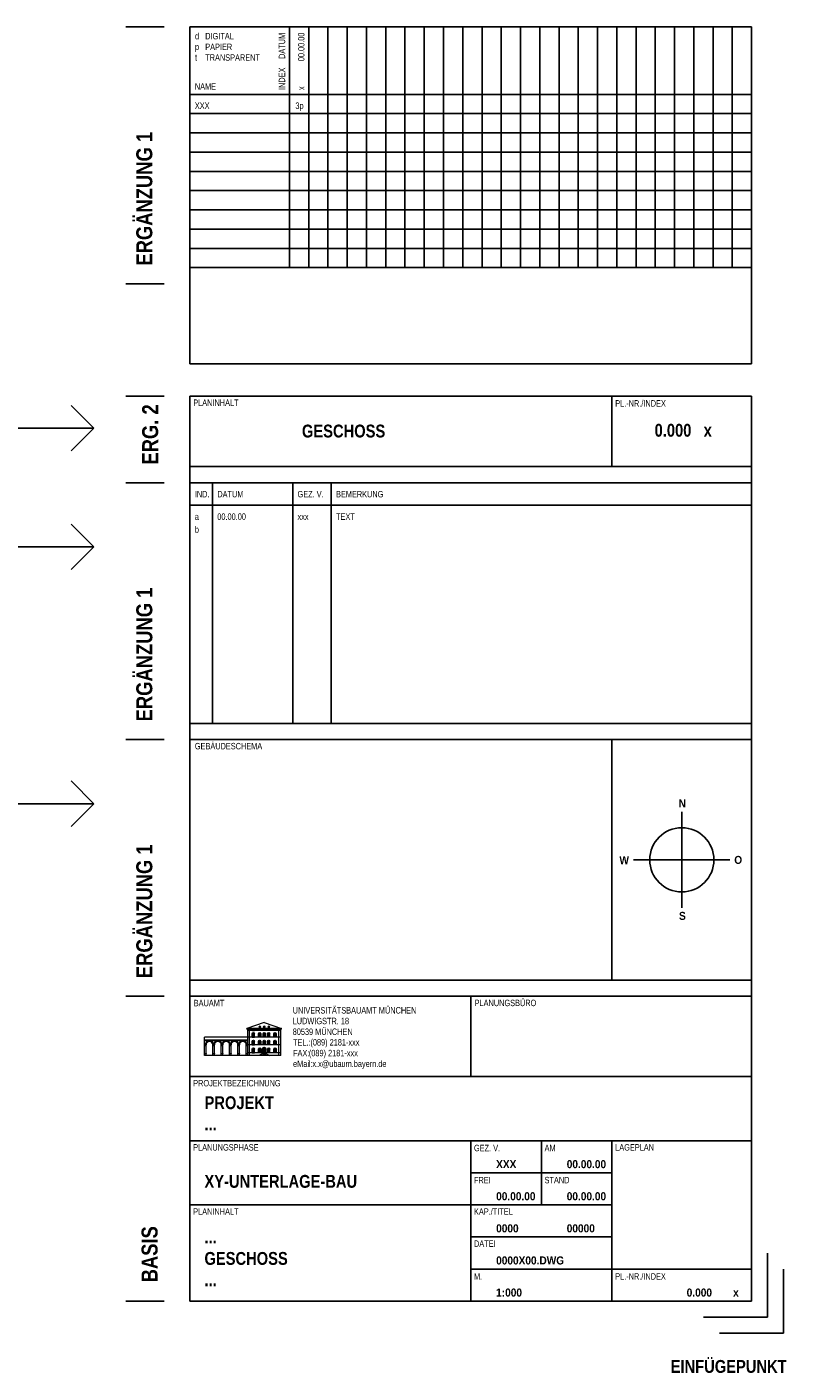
# Paper-space layout 'UBA-M Plankopf AFU-Bau' of a CAD drawing. Extents: x -92 to 1040, y -106 to 766.
# Tile 5 of 6: x 794 to 1035, y -106 to 314. Entities that reach past the tile are written whole.
import ezdxf

# ---------------------------------------------------------------- set-up
doc = ezdxf.new("R2010")
doc.units = 0
doc.header["$LTSCALE"] = 0.05
doc.layers.get('0').update_dxf_attribs({"color": 1})
doc.layers.add('Z_01_HILFSLINIE', color=9, linetype='Continuous', plot=False)
doc.layers.add('Z_06_PLANKOPF', color=183, linetype='Continuous', lineweight=25)
doc.layers.add('Z_08_PLANBESCHRIFT', color=183, linetype='Continuous')
doc.styles.add('Plankopf Inh groß', font='ARIALNB.TTF', dxfattribs={"height": 4})
doc.styles.add('Plankopf Inh klein', font='ARIALNB.TTF', dxfattribs={"width": 1.1, "height": 2.5})
doc.styles.add('Plankopf Überschriften', font='ARIALN.TTF', dxfattribs={"height": 2})

# ---------------------------------------------------------------- blocks, each defined once
blk = doc.blocks.new('Plankopf Basis')
h = blk.add_hatch(color=256)
edge = h.paths.add_edge_path()
edge.add_line((-165.62, 92.23), (-164.86, 92.23))
edge.add_line((-164.86, 92.23), (-164.86, 93.27))
edge.add_arc((-165.24, 93.27), 0.38, 0, 180)
edge.add_line((-165.62, 93.27), (-165.62, 92.23))
h = blk.add_hatch(color=256)
edge = h.paths.add_edge_path()
edge.add_line((-163.63, 92.23), (-162.87, 92.23))
edge.add_line((-162.87, 92.23), (-162.87, 93.27))
edge.add_arc((-163.25, 93.27), 0.38, 0, 180)
edge.add_line((-163.63, 93.27), (-163.63, 92.23))
h = blk.add_hatch(color=256)
edge = h.paths.add_edge_path()
edge.add_line((-162.23, 92.23), (-161.47, 92.23))
edge.add_line((-161.47, 92.23), (-161.47, 93.27))
edge.add_arc((-161.85, 93.27), 0.38, 0, 180)
edge.add_line((-162.23, 93.27), (-162.23, 92.23))
h = blk.add_hatch(color=256)
edge = h.paths.add_edge_path()
edge.add_line((-160.83, 92.23), (-160.07, 92.23))
edge.add_line((-160.07, 92.23), (-160.07, 93.27))
edge.add_arc((-160.45, 93.27), 0.38, 0, 180)
edge.add_line((-160.83, 93.27), (-160.83, 92.23))
h = blk.add_hatch(color=256)
edge = h.paths.add_edge_path()
edge.add_line((-158.85, 92.23), (-158.09, 92.23))
edge.add_line((-158.09, 92.23), (-158.09, 93.27))
edge.add_arc((-158.47, 93.27), 0.38, 0, 180)
edge.add_line((-158.85, 93.27), (-158.85, 92.23))
h = blk.add_hatch(color=256)
edge = h.paths.add_edge_path()
edge.add_line((-165.62, 89.82), (-164.86, 89.82))
edge.add_line((-164.86, 89.82), (-164.86, 90.86))
edge.add_arc((-165.24, 90.86), 0.38, 0, 180)
edge.add_line((-165.62, 90.86), (-165.62, 89.82))
h = blk.add_hatch(color=256)
edge = h.paths.add_edge_path()
edge.add_line((-165.62, 87.39), (-164.86, 87.39))
edge.add_line((-164.86, 87.39), (-164.86, 88.43))
edge.add_arc((-165.24, 88.43), 0.38, 0, 180)
edge.add_line((-165.62, 88.43), (-165.62, 87.39))
h = blk.add_hatch(color=256)
edge = h.paths.add_edge_path()
edge.add_line((-163.63, 89.82), (-162.87, 89.82))
edge.add_line((-162.87, 89.82), (-162.87, 90.86))
edge.add_arc((-163.25, 90.86), 0.38, 0, 180)
edge.add_line((-163.63, 90.86), (-163.63, 89.82))
h = blk.add_hatch(color=256)
edge = h.paths.add_edge_path()
edge.add_line((-163.63, 87.39), (-162.87, 87.39))
edge.add_line((-162.87, 87.39), (-162.87, 88.43))
edge.add_arc((-163.25, 88.43), 0.38, 0, 180)
edge.add_line((-163.63, 88.43), (-163.63, 87.39))
h = blk.add_hatch(color=256)
edge = h.paths.add_edge_path()
edge.add_line((-162.37, 87.09), (-161.33, 87.09))
edge.add_line((-161.33, 87.09), (-161.33, 88.55))
edge.add_arc((-161.85, 88.55), 0.52, 0, 180)
edge.add_line((-162.37, 88.55), (-162.37, 87.09))
h = blk.add_hatch(color=256)
edge = h.paths.add_edge_path()
edge.add_line((-162.23, 89.82), (-161.47, 89.82))
edge.add_line((-161.47, 89.82), (-161.47, 90.86))
edge.add_arc((-161.85, 90.86), 0.38, 0, 180)
edge.add_line((-162.23, 90.86), (-162.23, 89.82))
h = blk.add_hatch(color=256)
edge = h.paths.add_edge_path()
edge.add_line((-160.83, 89.82), (-160.07, 89.82))
edge.add_line((-160.07, 89.82), (-160.07, 90.86))
edge.add_arc((-160.45, 90.86), 0.38, 0, 180)
edge.add_line((-160.83, 90.86), (-160.83, 89.82))
h = blk.add_hatch(color=256)
edge = h.paths.add_edge_path()
edge.add_line((-160.83, 87.39), (-160.07, 87.39))
edge.add_line((-160.07, 87.39), (-160.07, 88.43))
edge.add_arc((-160.45, 88.43), 0.38, 0, 180)
edge.add_line((-160.83, 88.43), (-160.83, 87.39))
h = blk.add_hatch(color=256)
edge = h.paths.add_edge_path()
edge.add_line((-158.85, 89.82), (-158.09, 89.82))
edge.add_line((-158.09, 89.82), (-158.09, 90.86))
edge.add_arc((-158.47, 90.86), 0.38, 0, 180)
edge.add_line((-158.85, 90.86), (-158.85, 89.82))
h = blk.add_hatch(color=256)
edge = h.paths.add_edge_path()
edge.add_line((-158.85, 87.39), (-158.09, 87.39))
edge.add_line((-158.09, 87.39), (-158.09, 88.43))
edge.add_arc((-158.47, 88.43), 0.38, 0, 180)
edge.add_line((-158.85, 88.43), (-158.85, 87.39))
for p, q in [((-185, 105), (-10, 105)), ((-185, 10), (-185, 105)), ((-97.5, 80), (-97.5, 105)), ((-10, 105), (-10, 10)), ((-165.56, 94.68), (-164.92, 94.68)), ((-165.56, 94.33), (-164.92, 94.33)), ((-165.62, 92.23), (-164.86, 92.23)), ((-165.62, 89.82), (-164.86, 89.82)), ((-165.62, 87.39), (-164.86, 87.39)), ((-162.37, 87.09), (-161.33, 87.09)), ((-185, 80), (-10, 80)), ((-185, 60), (-10, 60)), ((-97.5, 10), (-97.5, 60)), ((-75.5, 40), (-75.5, 60)), ((-53.5, 10), (-53.5, 60)), ((-97.5, 50), (-53.5, 50)), ((-185, 40), (-53.5, 40)), ((-97.5, 30), (-53.5, 30)), ((-97.5, 20), (-10, 20)), ((-185, 10), (-10, 10))]:
    blk.add_line(p, q)
at = {"lineweight": 13}
for p, q in [((-161.85, 96.84), (-167.25, 95)), ((-161.85, 96.84), (-156.45, 95)), ((-156.45, 95), (-167.25, 95)), ((-167.25, 94.78), (-167.25, 95)), ((-156.45, 94.78), (-167.25, 94.78)), ((-167.01, 86.53), (-167.01, 94.78)), ((-156.69, 94.68), (-167.01, 94.68)), ((-156.69, 94.33), (-167.01, 94.33)), ((-166.43, 86.53), (-166.43, 94.78)), ((-165.62, 92.23), (-165.62, 93.27)), ((-165.56, 94.33), (-165.56, 94.68)), ((-164.92, 94.33), (-164.92, 94.68)), ((-164.86, 92.23), (-164.86, 93.27)), ((-163.63, 92.23), (-163.63, 93.27)), ((-163.57, 95.32), (-162.93, 95.32)), ((-162.87, 92.23), (-162.87, 93.27)), ((-162.23, 92.23), (-162.23, 93.27)), ((-162.17, 95.32), (-161.53, 95.32)), ((-162.17, 94.33), (-162.17, 94.68)), ((-161.53, 94.33), (-161.53, 94.68)), ((-161.47, 92.23), (-161.47, 93.27)), ((-160.83, 92.23), (-160.83, 93.27)), ((-160.77, 95.32), (-160.13, 95.32)), ((-160.07, 92.23), (-160.07, 93.27)), ((-158.85, 92.23), (-158.85, 93.27)), ((-158.79, 94.33), (-158.79, 94.68)), ((-158.15, 94.33), (-158.15, 94.68)), ((-158.09, 92.23), (-158.09, 93.27)), ((-157.28, 86.53), (-157.28, 94.78)), ((-156.69, 86.53), (-156.69, 94.78)), ((-156.45, 94.78), (-156.45, 95)), ((-180.45, 86.53), (-180.45, 92.23)), ((-156.69, 92.23), (-180.45, 92.23)), ((-167.01, 91.34), (-180.45, 91.34)), ((-167.01, 91.12), (-180.45, 91.12)), ((-179.81, 89.82), (-180.45, 89.82)), ((-180.01, 89.55), (-180.45, 89.55)), ((-180.01, 87.17), (-180.01, 89.82)), ((-177.95, 89.82), (-177.31, 89.82)), ((-177.85, 87.17), (-177.85, 89.82)), ((-177.41, 89.55), (-177.85, 89.55)), ((-177.41, 87.17), (-177.41, 89.82)), ((-175.35, 89.82), (-174.71, 89.82)), ((-175.25, 87.17), (-175.25, 89.82)), ((-174.81, 89.55), (-175.25, 89.55)), ((-174.81, 87.17), (-174.81, 89.82)), ((-172.75, 89.82), (-172.11, 89.82)), ((-172.65, 87.17), (-172.65, 89.82)), ((-172.21, 89.55), (-172.65, 89.55)), ((-172.21, 87.17), (-172.21, 89.82)), ((-170.15, 89.82), (-169.51, 89.82)), ((-170.05, 87.17), (-170.05, 89.82)), ((-169.61, 89.55), (-170.05, 89.55)), ((-169.61, 87.17), (-169.61, 89.82)), ((-167.01, 89.82), (-167.65, 89.82)), ((-167.45, 87.17), (-167.45, 89.82)), ((-167.01, 89.55), (-167.45, 89.55)), ((-156.69, 89.82), (-167.01, 89.82)), ((-165.62, 89.82), (-165.62, 90.86)), ((-165.62, 87.39), (-165.62, 88.43)), ((-164.86, 89.82), (-164.86, 90.86)), ((-164.86, 87.39), (-164.86, 88.43)), ((-163.63, 89.82), (-163.63, 90.86)), ((-163.63, 87.39), (-163.63, 88.43)), ((-162.87, 89.82), (-162.87, 90.86)), ((-162.87, 87.39), (-162.87, 88.43)), ((-162.37, 87.09), (-162.37, 88.55)), ((-162.23, 89.82), (-162.23, 90.86)), ((-161.47, 89.82), (-161.47, 90.86)), ((-161.33, 87.09), (-161.33, 88.55)), ((-160.83, 89.82), (-160.83, 90.86)), ((-160.83, 87.39), (-160.83, 88.43)), ((-160.07, 89.82), (-160.07, 90.86)), ((-160.07, 87.39), (-160.07, 88.43)), ((-158.85, 89.82), (-158.85, 90.86)), ((-158.85, 87.39), (-158.85, 88.43)), ((-158.09, 89.82), (-158.09, 90.86)), ((-158.09, 87.39), (-158.09, 88.43)), ((-180.45, 87.17), (-180.01, 87.17)), ((-156.69, 86.53), (-180.45, 86.53)), ((-180.01, 87.17), (-179.93, 87.09)), ((-179.93, 86.53), (-179.93, 87.09)), ((-177.85, 87.17), (-177.93, 87.09)), ((-177.93, 86.53), (-177.93, 87.09)), ((-177.85, 87.17), (-177.41, 87.17)), ((-177.41, 87.17), (-177.33, 87.09)), ((-177.33, 86.53), (-177.33, 87.09)), ((-175.25, 87.17), (-175.33, 87.09)), ((-175.33, 86.53), (-175.33, 87.09)), ((-175.25, 87.17), (-174.81, 87.17)), ((-174.81, 87.17), (-174.73, 87.09)), ((-174.73, 86.53), (-174.73, 87.09)), ((-172.65, 87.17), (-172.73, 87.09)), ((-172.73, 86.53), (-172.73, 87.09)), ((-172.65, 87.17), (-172.21, 87.17)), ((-172.21, 87.17), (-172.13, 87.09)), ((-172.13, 86.53), (-172.13, 87.09)), ((-170.05, 87.17), (-170.13, 87.09)), ((-170.13, 86.53), (-170.13, 87.09)), ((-170.05, 87.17), (-169.61, 87.17)), ((-169.61, 87.17), (-169.53, 87.09)), ((-169.53, 86.53), (-169.53, 87.09)), ((-167.45, 87.17), (-167.53, 87.09)), ((-167.53, 86.53), (-167.53, 87.09)), ((-167.45, 87.17), (-167.01, 87.17)), ((-162.37, 87.39), (-167.01, 87.39)), ((-162.53, 87.09), (-163.5, 86.53)), ((-161.17, 87.09), (-162.53, 87.09)), ((-156.69, 87.39), (-161.33, 87.39)), ((-161.17, 87.09), (-160.2, 86.53))]:
    blk.add_line(p, q, dxfattribs=at)
for centre, radius in [((-165.24, 93.27), 0.38), ((-163.25, 93.27), 0.38), ((-161.85, 93.27), 0.38), ((-160.45, 93.27), 0.38), ((-158.47, 93.27), 0.38), ((-165.24, 90.86), 0.38), ((-165.24, 88.43), 0.38), ((-163.25, 90.86), 0.38), ((-163.25, 88.43), 0.38), ((-161.85, 88.55), 0.52), ((-161.85, 90.86), 0.38), ((-160.45, 90.86), 0.38), ((-160.45, 88.43), 0.38), ((-158.47, 90.86), 0.38), ((-158.47, 88.43), 0.38)]:
    blk.add_arc(centre, radius, 0, 180)
for centre, radius, start, end in [((-163.25, 95.32), 0.32, 0, 180), ((-161.85, 95.32), 0.32, 0, 180), ((-160.45, 95.32), 0.32, 0, 180), ((-178.93, 89.82), 1.3, 359.9994, 180.0006), ((-178.93, 89.82), 1.08, 0, 180), ((-176.33, 89.82), 1.3, 359.9994, 180.0006), ((-176.33, 89.82), 1.08, 0, 180), ((-173.73, 89.82), 1.3, 359.9994, 180.0006), ((-173.73, 89.82), 1.08, 0, 180), ((-171.13, 89.82), 1.3, 359.9994, 180.0006), ((-171.13, 89.82), 1.08, 0, 180), ((-168.53, 89.82), 1.3, 359.9994, 180.0006), ((-168.53, 89.82), 1.08, 0, 180)]:
    blk.add_arc(centre, radius, start, end, dxfattribs=at)
at = {"style": 'Plankopf Überschriften'}
for s, p in [('PROJEKTBEZEICHNUNG', (-184, 76.92)), ('PLANUNGSPHASE', (-184, 56.92)), ('GEZ. V.', (-96.5, 56.72)), ('AM', (-74.5, 56.72)), ('LAGEPLAN', (-52.5, 56.92)), ('FREI', (-96.5, 46.72)), ('STAND', (-74.5, 46.72)), ('PLANINHALT', (-184, 36.92)), ('KAP./TITEL', (-96.5, 36.92)), ('DATEI', (-96.5, 26.92)), ('M.', (-96.5, 16.72)), ('PL.-NR./INDEX', (-52.5, 16.72))]:
    blk.add_text(s, height=2, dxfattribs=at).set_placement(p)
at = {"char_height": 2, "attachment_point": 1, "style": 'Plankopf Überschriften'}
for s, insert in [('BAUAMT', (-183.84, 103.89)), ('TEL.:', (-152.9, 91.61)), ('FAX:', (-152.88, 88.29)), ('eMail:', (-152.88, 84.97))]:
    blk.add_mtext(s, dxfattribs=dict(at, insert=insert))
for tag, p, height, style in [('UBAUM', (-153, 99.61), 2, 'Plankopf Überschriften'), ('PLANUNGSBÜRO', (-96.3, 101.92), 2, 'Plankopf Überschriften'), ('LUD18', (-153, 96.28), 2, 'Plankopf Überschriften'), ('MÜ', (-153, 92.95), 2, 'Plankopf Überschriften'), ('000', (-147.96, 86.3), 2, 'Plankopf Überschriften'), ('000', (-147.48, 89.65), 2, 'Plankopf Überschriften'), ('XXX', (-146.85, 82.97), 2, 'Plankopf Überschriften'), ('PROJEKT', (-180.47, 69.82), 4, 'Plankopf Inh groß'), ('Z2', (-180.5, 63.18), 4, 'Plankopf Inh groß'), ('XY-UNTERLAGE-BAU', (-180.5, 45.32), 4, 'Plankopf Inh groß'), ('Z1', (-180.5, 27.97), 4, 'Plankopf Inh groß'), ('Z2', (-180.5, 21.31), 4, 'Plankopf Inh groß'), ('Z3', (-180.5, 14.64), 4, 'Plankopf Inh groß')]:
    blk.add_attdef(tag, p, '', height=height, dxfattribs=dict(style=style))
at = {"style": 'Plankopf Inh klein', "width": 1.1}
for tag, p in [('XXX', (-89.6, 51.43)), ('00.00.00', (-67.6, 51.43)), ('00.00.00', (-89.6, 41.43)), ('00.00.00', (-67.6, 41.43)), ('0000', (-89.6, 31.43)), ('00000', (-67.6, 31.43)), ('0000X00.DWG', (-89.6, 21.43)), ('1:000', (-89.6, 11.43)), ('0.000', (-30.22, 11.43)), ('x', (-15.75, 11.43))]:
    blk.add_attdef(tag, p, '', height=2.5, dxfattribs=at)

psp = doc.layouts.new('UBA-M Plankopf AFU-Bau')

# ---------------------------------------------------------------- linework, layer by layer
at = {"layer": 'Z_01_HILFSLINIE'}
for p, q in [((1024.5, -88.12), (1024.5, -68.12)), ((1029.5, -93.12), (1029.5, -73.12)), ((1024.5, -88.12), (1004.5, -88.12)), ((1029.5, -93.12), (1009.5, -93.12))]:
    psp.add_line(p, q, dxfattribs=at)
at = {"layer": 'Z_06_PLANKOPF', "color": 7}
for p, q in [((1019.5, 313.88), (844.5, 313.88)), ((844.5, 292.88), (1019.5, 292.88)), ((844.5, 286.88), (1019.5, 286.88)), ((844.5, 280.88), (1019.5, 280.88))]:
    psp.add_line(p, q, dxfattribs=at)
at = {"layer": 'Z_06_PLANKOPF'}
for p, q in [((844.5, 313.88), (844.5, 208.88)), ((875.5, 313.88), (875.5, 238.88)), ((881.5, 313.88), (881.5, 238.88)), ((887.5, 313.88), (887.5, 238.88)), ((893.5, 313.88), (893.5, 238.88)), ((899.5, 313.88), (899.5, 238.88)), ((905.5, 313.88), (905.5, 238.88)), ((911.5, 313.88), (911.5, 238.88)), ((917.5, 313.88), (917.5, 238.88)), ((923.5, 313.88), (923.5, 238.88)), ((929.5, 313.88), (929.5, 238.88)), ((935.5, 313.88), (935.5, 238.88)), ((941.5, 313.88), (941.5, 238.88)), ((947.5, 313.88), (947.5, 238.88)), ((953.5, 313.88), (953.5, 238.88)), ((959.5, 313.88), (959.5, 238.88)), ((965.5, 313.88), (965.5, 238.88)), ((971.5, 313.88), (971.5, 238.88)), ((977.5, 313.88), (977.5, 238.88)), ((983.5, 313.88), (983.5, 238.88)), ((989.5, 313.88), (989.5, 238.88)), ((995.5, 313.88), (995.5, 238.88)), ((1001.5, 313.88), (1001.5, 238.88)), ((1007.5, 313.88), (1007.5, 238.88)), ((1013.5, 313.88), (1013.5, 238.88)), ((1019.5, 313.88), (1019.5, 208.88)), ((844.5, 274.88), (1019.5, 274.88)), ((844.5, 268.88), (1019.5, 268.88)), ((844.5, 262.88), (1019.5, 262.88)), ((844.5, 256.88), (1019.5, 256.88)), ((844.5, 250.88), (1019.5, 250.88)), ((844.5, 244.88), (1019.5, 244.88)), ((844.5, 238.88), (1019.5, 238.88)), ((844.5, 208.88), (1019.5, 208.88)), ((1019.5, 198.88), (844.5, 198.88)), ((844.5, 198.88), (844.5, 171.88)), ((976, 176.88), (976, 198.88)), ((1019.5, 198.88), (1019.5, 171.88)), ((1019.5, 176.88), (844.5, 176.88)), ((1019.5, 171.88), (844.5, 171.88)), ((844.5, 171.88), (844.5, 91.88)), ((851.5, 171.88), (851.5, 96.88)), ((876.5, 171.88), (876.5, 96.88)), ((888.5, 171.88), (888.5, 96.88)), ((1019.5, 171.88), (1019.5, 91.88)), ((1019.5, 164.88), (844.5, 164.88)), ((844.5, 96.88), (1019.5, 96.88)), ((1019.5, 91.88), (844.5, 91.88)), ((844.5, 91.88), (844.5, 11.88)), ((976, 16.88), (976, 91.88)), ((1019.5, 91.88), (1019.5, 11.88)), ((997.75, 39.38), (997.75, 69.38)), ((982.75, 54.38), (1012.75, 54.38)), ((844.5, 16.88), (1019.5, 16.88))]:
    psp.add_line(p, q, dxfattribs=at)
psp.add_circle((997.75, 54.38), 10, dxfattribs=at)
at = {"layer": 'Z_08_PLANBESCHRIFT'}
for p, q in [((836.5, 313.88), (824.5, 313.88)), ((836.5, 233.88), (824.5, 233.88)), ((836.5, 198.88), (824.5, 198.88)), ((814.5, 188.88), (807.43, 195.96)), ((109.5, 188.88), (814.5, 188.88)), ((814.5, 188.88), (807.43, 181.81)), ((836.5, 171.88), (824.5, 171.88)), ((814.5, 151.88), (807.43, 158.96)), ((529.5, 151.88), (814.5, 151.88)), ((814.5, 151.88), (807.43, 144.81)), ((836.5, 91.88), (824.5, 91.88)), ((814.5, 71.88), (807.43, 78.96)), ((739.5, 71.88), (814.5, 71.88)), ((814.5, 71.88), (807.43, 64.81)), ((836.5, 11.88), (824.5, 11.88)), ((836.5, -83.12), (824.5, -83.12))]:
    psp.add_line(p, q, dxfattribs=at)

# ---------------------------------------------------------------- block references
at = {"layer": 'Z_06_PLANKOPF'}
ref = psp.add_blockref('Plankopf Basis', (1029.5, -93.12), dxfattribs=at)
ref.add_attrib('PROJEKT', 'PROJEKT ', (849.03, -23.29), dxfattribs={"layer": '0', "height": 4, "style": 'Plankopf Inh groß'})
ref.add_attrib('Z2', '...', (849, -29.94), dxfattribs={"layer": '0', "height": 4, "style": 'Plankopf Inh groß'})
ref.add_attrib('XY-UNTERLAGE-BAU', 'XY-UNTERLAGE-BAU', (849, -47.79), dxfattribs={"layer": '0', "height": 4, "style": 'Plankopf Inh groß'})
ref.add_attrib('Z1', '...', (849, -65.14), dxfattribs={"layer": '0', "height": 4, "style": 'Plankopf Inh groß'})
ref.add_attrib('Z2', 'GESCHOSS', (849, -71.8), dxfattribs={"layer": '0', "height": 4, "style": 'Plankopf Inh groß'})
ref.add_attrib('Z3', '...', (849, -78.47), dxfattribs={"layer": '0', "height": 4, "style": 'Plankopf Inh groß'})
ref.add_attrib('1:000', '1:000', (939.9, -81.68), dxfattribs={"layer": '0', "height": 2.5, "style": 'Plankopf Inh klein', "width": 1.1})
ref.add_attrib('0.000', '0.000', (999.28, -81.68), dxfattribs={"layer": '0', "height": 2.5, "style": 'Plankopf Inh klein', "width": 1.1})
ref.add_attrib('x', 'x', (1013.75, -81.68), dxfattribs={"layer": '0', "height": 2.5, "style": 'Plankopf Inh klein', "width": 1.1})
ref.add_attrib('XXX', 'XXX', (939.9, -41.68), dxfattribs={"layer": '0', "height": 2.5, "style": 'Plankopf Inh klein', "width": 1.1})
ref.add_attrib('00.00.00', '00.00.00', (961.9, -41.68), dxfattribs={"layer": '0', "height": 2.5, "style": 'Plankopf Inh klein', "width": 1.1})
ref.add_attrib('00.00.00', '00.00.00', (939.9, -51.68), dxfattribs={"layer": '0', "height": 2.5, "style": 'Plankopf Inh klein', "width": 1.1})
ref.add_attrib('00.00.00', '00.00.00', (961.9, -51.68), dxfattribs={"layer": '0', "height": 2.5, "style": 'Plankopf Inh klein', "width": 1.1})
ref.add_attrib('0000', '0000', (939.9, -61.68), dxfattribs={"layer": '0', "height": 2.5, "style": 'Plankopf Inh klein', "width": 1.1})
ref.add_attrib('00000', '00000', (961.9, -61.68), dxfattribs={"layer": '0', "height": 2.5, "style": 'Plankopf Inh klein', "width": 1.1})
ref.add_attrib('0000X00.DWG', '0000X00.DWG', (939.9, -71.68), dxfattribs={"layer": '0', "height": 2.5, "style": 'Plankopf Inh klein', "width": 1.1})
ref.add_attrib('UBAUM', 'UNIVERSITÄTSBAUAMT MÜNCHEN', (876.5, 6.5), dxfattribs={"layer": '0', "height": 2, "style": 'Plankopf Überschriften'})
ref.add_attrib('LUD18', 'LUDWIGSTR. 18', (876.5, 3.17), dxfattribs={"layer": '0', "height": 2, "style": 'Plankopf Überschriften'})
ref.add_attrib('MÜ', '80539 MÜNCHEN', (876.5, -0.17), dxfattribs={"layer": '0', "height": 2, "style": 'Plankopf Überschriften'})
ref.add_attrib('000', '(089) 2181-xxx', (882.03, -3.47), dxfattribs={"layer": '0', "height": 2, "style": 'Plankopf Überschriften'})
ref.add_attrib('000', '(089) 2181-xxx', (881.54, -6.82), dxfattribs={"layer": '0', "height": 2, "style": 'Plankopf Überschriften'})
ref.add_attrib('XXX', 'x.x@ubaum.bayern.de', (882.65, -10.15), dxfattribs={"layer": '0', "height": 2, "style": 'Plankopf Überschriften'})
ref.add_attrib('PLANUNGSBÜRO', 'PLANUNGSBÜRO', (933.2, 8.8), dxfattribs={"layer": '0', "height": 2, "style": 'Plankopf Überschriften'})

# ---------------------------------------------------------------- texts
at = {"layer": 'Z_01_HILFSLINIE', "insert": (994.29, -101.45), "char_height": 4, "attachment_point": 1, "style": 'Plankopf Inh groß'}
psp.add_mtext('EINFÜGEPUNKT', dxfattribs=at)
at = {"layer": 'Z_06_PLANKOPF', "style": 'Plankopf Überschriften'}
for s, p in [('DATUM', (874.16, 303.9)), ('00.00.00', (880.16, 303.21)), ('INDEX', (874.16, 294.22)), ('x', (880.16, 294.22))]:
    psp.add_text(s, height=2, rotation=90, dxfattribs=at).set_placement(p)
for s, p in [('NAME', (846.01, 294.34)), ('XXX', (846.01, 288.34)), ('3p', (877.35, 288.34)), ('PLANINHALT', (845.51, 195.81)), ('PL.-NR./INDEX', (977.01, 195.6)), ('IND.', (846.01, 167.31)), ('DATUM', (853.01, 167.31)), ('GEZ. V.', (878.01, 167.31)), ('BEMERKUNG', (890.01, 167.31)), ('a', (846.01, 160.31)), ('00.00.00', (853.01, 160.31)), ('xxx', (878.01, 160.31)), ('TEXT', (890.01, 160.31)), ('b', (846.01, 156.31)), ('GEBÄUDESCHEMA', (846.01, 88.81))]:
    psp.add_text(s, height=2, dxfattribs=at).set_placement(p)
at = {"layer": 'Z_06_PLANKOPF', "attachment_point": 1}
for s, insert, char_height, style in [('d   DIGITAL\\Pp   PAPIER\\Pt    TRANSPARENT', (846.06, 312.01), 2, 'Plankopf Überschriften'), ('GESCHOSS', (879.38, 189.98), 4, 'Plankopf Inh groß'), ('0.000   x', (989.28, 190.22), 4, 'Plankopf Inh groß')]:
    psp.add_mtext(s, dxfattribs=dict(at, insert=insert, char_height=char_height, style=style))
at = {"layer": 'Z_06_PLANKOPF', "char_height": 2.5, "width": 0.1726, "attachment_point": 1, "style": 'Plankopf Inh klein'}
for s, insert in [('N', (996.78, 73.23)), ('W', (978.32, 55.52)), ('O', (1014.11, 55.61)), ('S', (996.9, 38.17))]:
    psp.add_mtext(s, dxfattribs=dict(at, insert=insert))
at = {"layer": 'Z_08_PLANBESCHRIFT', "char_height": 5, "attachment_point": 1, "rotation": 90, "style": 'Plankopf Inh groß'}
for s, insert in [('ERGÄNZUNG 1', (827.76, 239.52)), ('ERG. 2', (829.59, 177.52)), ('ERGÄNZUNG 1', (827.76, 97.52)), ('ERGÄNZUNG 1', (827.76, 17.52))]:
    psp.add_mtext(s, dxfattribs=dict(at, insert=insert))
at = {"layer": 'Z_08_PLANBESCHRIFT', "insert": (829.41, -77.25), "char_height": 5, "width": 1.1025, "attachment_point": 1, "rotation": 90, "style": 'Plankopf Inh groß'}
psp.add_mtext('BASIS', dxfattribs=at)

doc.saveas('drawing.dxf')
